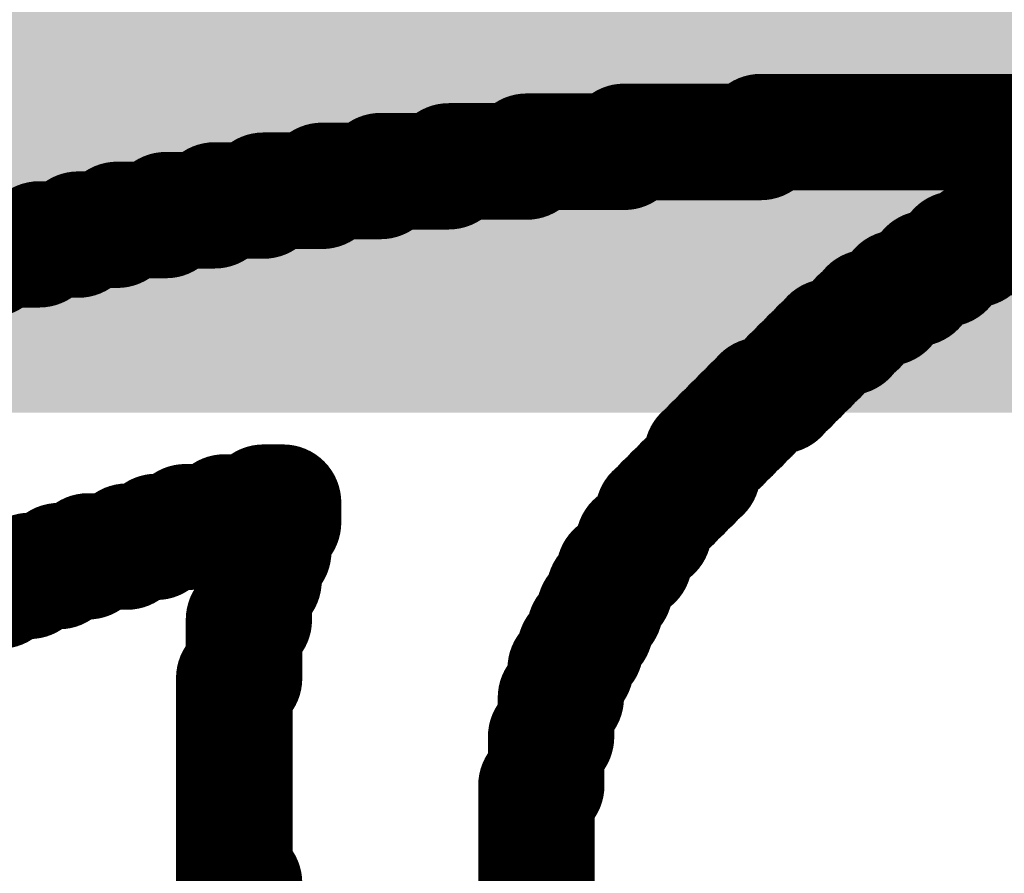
# Model space of a CAD drawing. Header units: inches. Extents: x -0.03 to 9.71, y 0 to 4.44.
# Tile 20 of 118: x 0.1279 to 0.1701, y 0.7502 to 0.7869. Entities that reach past the tile are written whole.
import ezdxf

# ---------------------------------------------------------------- set-up
doc = ezdxf.new("R2010")
doc.units = ezdxf.units.IN
doc.header["$MEASUREMENT"] = 0
doc.layers.add('Bottom Solder', color=6, linetype='Continuous')
doc.layers.add('Top Overlay', color=2, linetype='Continuous')

msp = doc.modelspace()

# ---------------------------------------------------------------- hatches: boundary and pattern name
at = {"layer": 'Bottom Solder'}
msp.add_hatch(color=6, dxfattribs=at).paths.add_polyline_path([(0.025136, 0.77), (4.305573, 0.77), (4.305573, 0.976379), (0.025136, 0.976379)])

# ---------------------------------------------------------------- linework, layer by layer
at = {"layer": 'Top Overlay'}
for p, q in [((0.15965, 0.78161), (0.15965, 0.782028)), ((0.15965, 0.782028), (0.174705, 0.782028)), ((0.153796, 0.781189), (0.153796, 0.78161)), ((0.153796, 0.78161), (0.15965, 0.78161)), ((0.149615, 0.780772), (0.149615, 0.781189)), ((0.149615, 0.781189), (0.153796, 0.781189)), ((0.146268, 0.780354), (0.146268, 0.780772)), ((0.146268, 0.780772), (0.149615, 0.780772)), ((0.143343, 0.779937), (0.143343, 0.780354)), ((0.143343, 0.780354), (0.146268, 0.780354)), ((0.140835, 0.779516), (0.140835, 0.779937)), ((0.140835, 0.779937), (0.143343, 0.779937)), ((0.138323, 0.779099), (0.138323, 0.779516)), ((0.138323, 0.779516), (0.140835, 0.779516)), ((0.136233, 0.778681), (0.136233, 0.779099)), ((0.136233, 0.779099), (0.138323, 0.779099)), ((0.134142, 0.778264), (0.134142, 0.778681)), ((0.134142, 0.778681), (0.136233, 0.778681)), ((0.132051, 0.777846), (0.132051, 0.778264)), ((0.132051, 0.778264), (0.134142, 0.778264)), ((0.130378, 0.777425), (0.130378, 0.777846)), ((0.130378, 0.777846), (0.132051, 0.777846)), ((0.170103, 0.777846), (0.169685, 0.777846)), ((0.169685, 0.777846), (0.169685, 0.777425)), ((0.128705, 0.777008), (0.128705, 0.777425)), ((0.128705, 0.777425), (0.130378, 0.777425)), ((0.169685, 0.777425), (0.168851, 0.777425)), ((0.168851, 0.777425), (0.168851, 0.777008)), ((0.126614, 0.777008), (0.128705, 0.777008)), ((0.168851, 0.777008), (0.168012, 0.777008)), ((0.168012, 0.777008), (0.168012, 0.776591)), ((0.168012, 0.776591), (0.167595, 0.776591)), ((0.167595, 0.776591), (0.167595, 0.776173)), ((0.167595, 0.776173), (0.16676, 0.776173)), ((0.16676, 0.776173), (0.16676, 0.775756)), ((0.16676, 0.775756), (0.166343, 0.775756)), ((0.166343, 0.775756), (0.166343, 0.775335)), ((0.166343, 0.775335), (0.165504, 0.775335)), ((0.165504, 0.775335), (0.165504, 0.774917)), ((0.165504, 0.774917), (0.165087, 0.774917)), ((0.165087, 0.774917), (0.165087, 0.7745)), ((0.165087, 0.7745), (0.164248, 0.7745)), ((0.164248, 0.7745), (0.164248, 0.774083)), ((0.164248, 0.774083), (0.163831, 0.774083)), ((0.163831, 0.774083), (0.163831, 0.773665)), ((0.163831, 0.773665), (0.163414, 0.773665)), ((0.163414, 0.773665), (0.163414, 0.773244)), ((0.163414, 0.773244), (0.162579, 0.773244)), ((0.162579, 0.773244), (0.162579, 0.772827)), ((0.162579, 0.772827), (0.162158, 0.772827)), ((0.162158, 0.772827), (0.162158, 0.772409)), ((0.162158, 0.772409), (0.161741, 0.772409)), ((0.161741, 0.772409), (0.161741, 0.771992)), ((0.161741, 0.771992), (0.161323, 0.771992)), ((0.161323, 0.771992), (0.161323, 0.771575)), ((0.161323, 0.771575), (0.160906, 0.771575)), ((0.160906, 0.771575), (0.160906, 0.771154)), ((0.160906, 0.771154), (0.160489, 0.771154)), ((0.160489, 0.771154), (0.160489, 0.770736)), ((0.15965, 0.770319), (0.159233, 0.770319)), ((0.159233, 0.770319), (0.159233, 0.769902)), ((0.160489, 0.770736), (0.15965, 0.770736)), ((0.15965, 0.770736), (0.15965, 0.770319)), ((0.159233, 0.769902), (0.158815, 0.769902)), ((0.158815, 0.769902), (0.158815, 0.76948)), ((0.158815, 0.76948), (0.158394, 0.76948)), ((0.158394, 0.76948), (0.158394, 0.769063)), ((0.158394, 0.769063), (0.157977, 0.769063)), ((0.157977, 0.769063), (0.157977, 0.768646)), ((0.157977, 0.768646), (0.157559, 0.768646)), ((0.157559, 0.768646), (0.157559, 0.768228)), ((0.157559, 0.768228), (0.157142, 0.768228)), ((0.157142, 0.768228), (0.157142, 0.76739)), ((0.157142, 0.76739), (0.156725, 0.76739)), ((0.156725, 0.76739), (0.156725, 0.766972)), ((0.156725, 0.766972), (0.156304, 0.766972)), ((0.156304, 0.766972), (0.156304, 0.766555)), ((0.156304, 0.766555), (0.155886, 0.766555)), ((0.155886, 0.766555), (0.155886, 0.766138)), ((0.139162, 0.766138), (0.138323, 0.766138)), ((0.138323, 0.766138), (0.138323, 0.765717)), ((0.139162, 0.765299), (0.139162, 0.766138)), ((0.155886, 0.766138), (0.155469, 0.766138)), ((0.155469, 0.766138), (0.155469, 0.765717)), ((0.138323, 0.765717), (0.136654, 0.765717)), ((0.136654, 0.765717), (0.136654, 0.765299)), ((0.155469, 0.765717), (0.155052, 0.765717)), ((0.155052, 0.765717), (0.155052, 0.764882)), ((0.136654, 0.765299), (0.134981, 0.765299)), ((0.134981, 0.765299), (0.134981, 0.764882)), ((0.13874, 0.764047), (0.13874, 0.765299)), ((0.13874, 0.765299), (0.139162, 0.765299)), ((0.134981, 0.764882), (0.133725, 0.764882)), ((0.133725, 0.764882), (0.133725, 0.764465)), ((0.155052, 0.764882), (0.154634, 0.764882)), ((0.154634, 0.764882), (0.154634, 0.764465)), ((0.133725, 0.764465), (0.132469, 0.764465)), ((0.132469, 0.764465), (0.132469, 0.764047)), ((0.154634, 0.764465), (0.154213, 0.764465)), ((0.154213, 0.764465), (0.154213, 0.76363)), ((0.132469, 0.764047), (0.1308, 0.764047)), ((0.1308, 0.764047), (0.1308, 0.76363)), ((0.138323, 0.762791), (0.138323, 0.764047)), ((0.138323, 0.764047), (0.13874, 0.764047)), ((0.1308, 0.76363), (0.129544, 0.76363)), ((0.129544, 0.76363), (0.129544, 0.763209)), ((0.154213, 0.76363), (0.153796, 0.76363)), ((0.153796, 0.76363), (0.153796, 0.763209)), ((0.129544, 0.763209), (0.128288, 0.763209)), ((0.128288, 0.763209), (0.128288, 0.762791)), ((0.153796, 0.763209), (0.153378, 0.763209)), ((0.153378, 0.763209), (0.153378, 0.762374)), ((0.128288, 0.762791), (0.127036, 0.762791)), ((0.137906, 0.761118), (0.137906, 0.762791)), ((0.137906, 0.762791), (0.138323, 0.762791)), ((0.153378, 0.762374), (0.152961, 0.762374)), ((0.152961, 0.762374), (0.152961, 0.761536)), ((0.152961, 0.761536), (0.15254, 0.761536)), ((0.15254, 0.761536), (0.15254, 0.760701)), ((0.137489, 0.75861), (0.137489, 0.761118)), ((0.137489, 0.761118), (0.137906, 0.761118)), ((0.15254, 0.760701), (0.152122, 0.760701)), ((0.152122, 0.760701), (0.152122, 0.759866)), ((0.152122, 0.759866), (0.151705, 0.759866)), ((0.151705, 0.759866), (0.151705, 0.759028)), ((0.151705, 0.759028), (0.151288, 0.759028)), ((0.151288, 0.759028), (0.151288, 0.757776)), ((0.137071, 0.749831), (0.137071, 0.75861)), ((0.137071, 0.75861), (0.137489, 0.75861)), ((0.151288, 0.757776), (0.15087, 0.757776)), ((0.15087, 0.757776), (0.15087, 0.756102)), ((0.15087, 0.756102), (0.150449, 0.756102)), ((0.150449, 0.756102), (0.150449, 0.754012)), ((0.150449, 0.754012), (0.150032, 0.754012)), ((0.150032, 0.754012), (0.150032, 0.746902))]:
    msp.add_line(p, q, dxfattribs=at)
at = {"layer": 'Top Overlay', "const_width": 0.005}
for points in [[(0.15965, 0.782028), (0.174705, 0.782028)], [(0.15965, 0.78161), (0.15965, 0.782028)], [(0.153796, 0.781189), (0.153796, 0.78161)], [(0.153796, 0.78161), (0.15965, 0.78161)], [(0.149615, 0.781189), (0.153796, 0.781189)], [(0.149615, 0.780772), (0.149615, 0.781189)], [(0.146268, 0.780354), (0.146268, 0.780772)], [(0.146268, 0.780772), (0.149615, 0.780772)], [(0.143343, 0.779937), (0.143343, 0.780354)], [(0.143343, 0.780354), (0.146268, 0.780354)], [(0.140835, 0.779937), (0.143343, 0.779937)], [(0.140835, 0.779516), (0.140835, 0.779937)], [(0.138323, 0.779099), (0.138323, 0.779516)], [(0.138323, 0.779516), (0.140835, 0.779516)], [(0.136233, 0.779099), (0.138323, 0.779099)], [(0.136233, 0.778681), (0.136233, 0.779099)], [(0.171776, 0.778681), (0.171776, 0.779099)], [(0.171776, 0.779099), (0.172615, 0.779099)], [(0.134142, 0.778264), (0.134142, 0.778681)], [(0.134142, 0.778681), (0.136233, 0.778681)], [(0.170941, 0.778681), (0.171776, 0.778681)], [(0.170941, 0.778264), (0.170941, 0.778681)], [(0.132051, 0.778264), (0.134142, 0.778264)], [(0.132051, 0.777846), (0.132051, 0.778264)], [(0.170103, 0.778264), (0.170941, 0.778264)], [(0.170103, 0.777846), (0.170103, 0.778264)], [(0.130378, 0.777846), (0.132051, 0.777846)], [(0.130378, 0.777425), (0.130378, 0.777846)], [(0.169685, 0.777425), (0.169685, 0.777846)], [(0.169685, 0.777846), (0.170103, 0.777846)], [(0.128705, 0.777425), (0.130378, 0.777425)], [(0.128705, 0.777008), (0.128705, 0.777425)], [(0.168851, 0.777425), (0.169685, 0.777425)], [(0.168851, 0.777008), (0.168851, 0.777425)], [(0.126614, 0.777008), (0.128705, 0.777008)], [(0.126614, 0.776591), (0.126614, 0.777008)], [(0.168012, 0.776591), (0.168012, 0.777008)], [(0.168012, 0.777008), (0.168851, 0.777008)], [(0.124945, 0.776591), (0.126614, 0.776591)], [(0.167595, 0.776173), (0.167595, 0.776591)], [(0.167595, 0.776591), (0.168012, 0.776591)], [(0.16676, 0.775756), (0.16676, 0.776173)], [(0.16676, 0.776173), (0.167595, 0.776173)], [(0.166343, 0.775756), (0.16676, 0.775756)], [(0.166343, 0.775335), (0.166343, 0.775756)], [(0.165504, 0.774917), (0.165504, 0.775335)], [(0.165504, 0.775335), (0.166343, 0.775335)], [(0.165087, 0.7745), (0.165087, 0.774917)], [(0.165087, 0.774917), (0.165504, 0.774917)], [(0.164248, 0.7745), (0.165087, 0.7745)], [(0.164248, 0.774083), (0.164248, 0.7745)], [(0.163831, 0.773665), (0.163831, 0.774083)], [(0.163831, 0.774083), (0.164248, 0.774083)], [(0.163414, 0.773244), (0.163414, 0.773665)], [(0.163414, 0.773665), (0.163831, 0.773665)], [(0.162579, 0.773244), (0.163414, 0.773244)], [(0.162579, 0.772827), (0.162579, 0.773244)], [(0.162158, 0.772827), (0.162579, 0.772827)], [(0.162158, 0.772409), (0.162158, 0.772827)], [(0.161741, 0.771992), (0.161741, 0.772409)], [(0.161741, 0.772409), (0.162158, 0.772409)], [(0.161323, 0.771992), (0.161741, 0.771992)], [(0.161323, 0.771575), (0.161323, 0.771992)], [(0.160906, 0.771154), (0.160906, 0.771575)], [(0.160906, 0.771575), (0.161323, 0.771575)], [(0.160489, 0.770736), (0.160489, 0.771154)], [(0.160489, 0.771154), (0.160906, 0.771154)], [(0.15965, 0.770319), (0.15965, 0.770736)], [(0.15965, 0.770736), (0.160489, 0.770736)], [(0.159233, 0.770319), (0.15965, 0.770319)], [(0.159233, 0.769902), (0.159233, 0.770319)], [(0.158815, 0.76948), (0.158815, 0.769902)], [(0.158815, 0.769902), (0.159233, 0.769902)], [(0.158394, 0.769063), (0.158394, 0.76948)], [(0.158394, 0.76948), (0.158815, 0.76948)], [(0.157977, 0.768646), (0.157977, 0.769063)], [(0.157977, 0.769063), (0.158394, 0.769063)], [(0.157559, 0.768228), (0.157559, 0.768646)], [(0.157559, 0.768646), (0.157977, 0.768646)], [(0.157142, 0.767811), (0.157142, 0.768228)], [(0.157142, 0.768228), (0.157559, 0.768228)], [(0.157142, 0.76739), (0.157142, 0.767811)], [(0.156304, 0.766555), (0.156304, 0.766972)], [(0.156304, 0.766972), (0.156725, 0.766972)], [(0.156725, 0.766972), (0.156725, 0.76739)], [(0.156725, 0.76739), (0.157142, 0.76739)], [(0.155886, 0.766138), (0.155886, 0.766555)], [(0.155886, 0.766555), (0.156304, 0.766555)], [(0.138323, 0.765717), (0.138323, 0.766138)], [(0.138323, 0.766138), (0.139162, 0.766138)], [(0.139162, 0.765717), (0.139162, 0.766138)], [(0.155469, 0.765717), (0.155469, 0.766138)], [(0.155469, 0.766138), (0.155886, 0.766138)], [(0.136654, 0.765299), (0.136654, 0.765717)], [(0.136654, 0.765717), (0.138323, 0.765717)], [(0.139162, 0.765299), (0.139162, 0.765717)], [(0.155052, 0.765299), (0.155052, 0.765717)], [(0.155052, 0.765717), (0.155469, 0.765717)], [(0.134981, 0.764882), (0.134981, 0.765299)], [(0.134981, 0.765299), (0.136654, 0.765299)], [(0.13874, 0.764882), (0.13874, 0.765299)], [(0.13874, 0.765299), (0.139162, 0.765299)], [(0.155052, 0.764882), (0.155052, 0.765299)], [(0.133725, 0.764465), (0.133725, 0.764882)], [(0.133725, 0.764882), (0.134981, 0.764882)], [(0.13874, 0.764465), (0.13874, 0.764882)], [(0.154634, 0.764465), (0.154634, 0.764882)], [(0.154634, 0.764882), (0.155052, 0.764882)], [(0.132469, 0.764047), (0.132469, 0.764465)], [(0.132469, 0.764465), (0.133725, 0.764465)], [(0.13874, 0.764047), (0.13874, 0.764465)], [(0.154213, 0.764047), (0.154213, 0.764465)], [(0.154213, 0.764465), (0.154634, 0.764465)], [(0.1308, 0.764047), (0.132469, 0.764047)], [(0.1308, 0.76363), (0.1308, 0.764047)], [(0.138323, 0.764047), (0.13874, 0.764047)], [(0.138323, 0.76363), (0.138323, 0.764047)], [(0.154213, 0.76363), (0.154213, 0.764047)], [(0.129544, 0.763209), (0.129544, 0.76363)], [(0.129544, 0.76363), (0.1308, 0.76363)], [(0.138323, 0.763209), (0.138323, 0.76363)], [(0.153796, 0.763209), (0.153796, 0.76363)], [(0.153796, 0.76363), (0.154213, 0.76363)], [(0.128288, 0.762791), (0.128288, 0.763209)], [(0.128288, 0.763209), (0.129544, 0.763209)], [(0.138323, 0.762791), (0.138323, 0.763209)], [(0.153378, 0.763209), (0.153796, 0.763209)], [(0.153378, 0.762791), (0.153378, 0.763209)], [(0.127036, 0.762374), (0.127036, 0.762791)], [(0.127036, 0.762791), (0.128288, 0.762791)], [(0.137906, 0.762791), (0.138323, 0.762791)], [(0.137906, 0.762374), (0.137906, 0.762791)], [(0.153378, 0.762374), (0.153378, 0.762791)], [(0.12578, 0.761957), (0.12578, 0.762374)], [(0.12578, 0.762374), (0.127036, 0.762374)], [(0.137906, 0.761957), (0.137906, 0.762374)], [(0.152961, 0.761957), (0.152961, 0.762374)], [(0.152961, 0.762374), (0.153378, 0.762374)], [(0.124524, 0.761957), (0.12578, 0.761957)], [(0.137906, 0.761536), (0.137906, 0.761957)], [(0.152961, 0.761536), (0.152961, 0.761957)], [(0.137906, 0.761118), (0.137906, 0.761536)], [(0.15254, 0.761118), (0.15254, 0.761536)], [(0.15254, 0.761536), (0.152961, 0.761536)], [(0.137489, 0.760701), (0.137489, 0.761118)], [(0.137489, 0.761118), (0.137906, 0.761118)], [(0.15254, 0.760701), (0.15254, 0.761118)], [(0.137489, 0.760284), (0.137489, 0.760701)], [(0.152122, 0.760284), (0.152122, 0.760701)], [(0.152122, 0.760701), (0.15254, 0.760701)], [(0.137489, 0.759866), (0.137489, 0.760284)], [(0.152122, 0.759866), (0.152122, 0.760284)], [(0.137489, 0.759445), (0.137489, 0.759866)], [(0.151705, 0.759445), (0.151705, 0.759866)], [(0.151705, 0.759866), (0.152122, 0.759866)], [(0.137489, 0.759028), (0.137489, 0.759445)], [(0.151705, 0.759028), (0.151705, 0.759445)], [(0.137489, 0.75861), (0.137489, 0.759028)], [(0.151288, 0.759028), (0.151705, 0.759028)], [(0.151288, 0.75861), (0.151288, 0.759028)], [(0.137071, 0.75861), (0.137489, 0.75861)], [(0.137071, 0.758193), (0.137071, 0.75861)], [(0.151288, 0.758193), (0.151288, 0.75861)], [(0.137071, 0.757776), (0.137071, 0.758193)], [(0.151288, 0.757776), (0.151288, 0.758193)], [(0.137071, 0.757354), (0.137071, 0.757776)], [(0.15087, 0.757354), (0.15087, 0.757776)], [(0.15087, 0.757776), (0.151288, 0.757776)], [(0.137071, 0.756937), (0.137071, 0.757354)], [(0.15087, 0.756937), (0.15087, 0.757354)], [(0.137071, 0.75652), (0.137071, 0.756937)], [(0.15087, 0.75652), (0.15087, 0.756937)], [(0.137071, 0.756102), (0.137071, 0.75652)], [(0.15087, 0.756102), (0.15087, 0.75652)], [(0.137071, 0.755681), (0.137071, 0.756102)], [(0.150449, 0.755681), (0.150449, 0.756102)], [(0.150449, 0.756102), (0.15087, 0.756102)], [(0.137071, 0.755264), (0.137071, 0.755681)], [(0.150449, 0.755264), (0.150449, 0.755681)], [(0.137071, 0.754846), (0.137071, 0.755264)], [(0.150449, 0.754846), (0.150449, 0.755264)], [(0.137071, 0.754429), (0.137071, 0.754846)], [(0.150449, 0.754429), (0.150449, 0.754846)], [(0.137071, 0.754012), (0.137071, 0.754429)], [(0.150449, 0.754012), (0.150449, 0.754429)], [(0.137071, 0.753591), (0.137071, 0.754012)], [(0.150032, 0.753591), (0.150032, 0.754012)], [(0.150032, 0.754012), (0.150449, 0.754012)], [(0.137071, 0.753173), (0.137071, 0.753591)], [(0.150032, 0.753173), (0.150032, 0.753591)], [(0.137071, 0.752756), (0.137071, 0.753173)], [(0.150032, 0.752756), (0.150032, 0.753173)], [(0.137071, 0.752339), (0.137071, 0.752756)], [(0.150032, 0.752339), (0.150032, 0.752756)], [(0.137071, 0.751917), (0.137071, 0.752339)], [(0.150032, 0.751917), (0.150032, 0.752339)], [(0.137071, 0.7515), (0.137071, 0.751917)], [(0.150032, 0.7515), (0.150032, 0.751917)], [(0.137071, 0.751083), (0.137071, 0.7515)], [(0.150032, 0.751083), (0.150032, 0.7515)], [(0.137071, 0.750665), (0.137071, 0.751083)], [(0.150032, 0.750665), (0.150032, 0.751083)], [(0.137071, 0.750248), (0.137071, 0.750665)], [(0.150032, 0.750248), (0.150032, 0.750665)], [(0.137071, 0.749831), (0.137071, 0.750248)], [(0.150032, 0.749831), (0.150032, 0.750248)], [(0.137071, 0.749831), (0.137489, 0.749831)], [(0.137489, 0.749409), (0.137489, 0.749831)], [(0.150032, 0.749409), (0.150032, 0.749831)], [(0.137489, 0.748992), (0.137489, 0.749409)], [(0.150032, 0.748992), (0.150032, 0.749409)], [(0.137489, 0.748575), (0.137489, 0.748992)], [(0.150032, 0.748575), (0.150032, 0.748992)], [(0.137489, 0.748158), (0.137489, 0.748575)], [(0.150032, 0.748158), (0.150032, 0.748575)], [(0.137489, 0.747736), (0.137489, 0.748158)], [(0.150032, 0.747736), (0.150032, 0.748158)]]:
    msp.add_lwpolyline(points, dxfattribs=at)
at = {"layer": 'Top Overlay', "const_width": 0.0025}
for points in [[(0.1584, 0.782028, 1), (0.1609, 0.782028, 1)], [(0.1584, 0.782028, 1), (0.1609, 0.782028, 1)], [(0.152546, 0.78161, 1), (0.155046, 0.78161, 1)], [(0.152546, 0.78161, 1), (0.155046, 0.78161, 1)], [(0.1584, 0.78161, 1), (0.1609, 0.78161, 1)], [(0.1584, 0.78161, 1), (0.1609, 0.78161, 1)], [(0.148365, 0.781189, 1), (0.150865, 0.781189, 1)], [(0.148365, 0.781189, 1), (0.150865, 0.781189, 1)], [(0.152546, 0.781189, 1), (0.155046, 0.781189, 1)], [(0.152546, 0.781189, 1), (0.155046, 0.781189, 1)], [(0.145018, 0.780772, 1), (0.147518, 0.780772, 1)], [(0.145018, 0.780772, 1), (0.147518, 0.780772, 1)], [(0.148365, 0.780772, 1), (0.150865, 0.780772, 1)], [(0.148365, 0.780772, 1), (0.150865, 0.780772, 1)], [(0.142093, 0.780354, 1), (0.144593, 0.780354, 1)], [(0.142093, 0.780354, 1), (0.144593, 0.780354, 1)], [(0.145018, 0.780354, 1), (0.147518, 0.780354, 1)], [(0.145018, 0.780354, 1), (0.147518, 0.780354, 1)], [(0.139585, 0.779937, 1), (0.142085, 0.779937, 1)], [(0.139585, 0.779937, 1), (0.142085, 0.779937, 1)], [(0.142093, 0.779937, 1), (0.144593, 0.779937, 1)], [(0.142093, 0.779937, 1), (0.144593, 0.779937, 1)], [(0.137073, 0.779516, 1), (0.139573, 0.779516, 1)], [(0.137073, 0.779516, 1), (0.139573, 0.779516, 1)], [(0.139585, 0.779516, 1), (0.142085, 0.779516, 1)], [(0.139585, 0.779516, 1), (0.142085, 0.779516, 1)], [(0.134983, 0.779099, 1), (0.137483, 0.779099, 1)], [(0.134983, 0.779099, 1), (0.137483, 0.779099, 1)], [(0.137073, 0.779099, 1), (0.139573, 0.779099, 1)], [(0.137073, 0.779099, 1), (0.139573, 0.779099, 1)], [(0.170526, 0.779099, 1), (0.173026, 0.779099, 1)], [(0.170526, 0.779099, 1), (0.173026, 0.779099, 1)], [(0.132892, 0.778681, 1), (0.135392, 0.778681, 1)], [(0.132892, 0.778681, 1), (0.135392, 0.778681, 1)], [(0.134983, 0.778681, 1), (0.137483, 0.778681, 1)], [(0.134983, 0.778681, 1), (0.137483, 0.778681, 1)], [(0.169691, 0.778681, 1), (0.172191, 0.778681, 1)], [(0.169691, 0.778681, 1), (0.172191, 0.778681, 1)], [(0.170526, 0.778681, 1), (0.173026, 0.778681, 1)], [(0.170526, 0.778681, 1), (0.173026, 0.778681, 1)], [(0.130801, 0.778264, 1), (0.133301, 0.778264, 1)], [(0.130801, 0.778264, 1), (0.133301, 0.778264, 1)], [(0.132892, 0.778264, 1), (0.135392, 0.778264, 1)], [(0.132892, 0.778264, 1), (0.135392, 0.778264, 1)], [(0.168853, 0.778264, 1), (0.171353, 0.778264, 1)], [(0.168853, 0.778264, 1), (0.171353, 0.778264, 1)], [(0.169691, 0.778264, 1), (0.172191, 0.778264, 1)], [(0.169691, 0.778264, 1), (0.172191, 0.778264, 1)], [(0.129128, 0.777846, 1), (0.131628, 0.777846, 1)], [(0.129128, 0.777846, 1), (0.131628, 0.777846, 1)], [(0.130801, 0.777846, 1), (0.133301, 0.777846, 1)], [(0.130801, 0.777846, 1), (0.133301, 0.777846, 1)], [(0.168435, 0.777846, 1), (0.170935, 0.777846, 1)], [(0.168435, 0.777846, 1), (0.170935, 0.777846, 1)], [(0.168853, 0.777846, 1), (0.171353, 0.777846, 1)], [(0.168853, 0.777846, 1), (0.171353, 0.777846, 1)], [(0.127455, 0.777425, 1), (0.129955, 0.777425, 1)], [(0.127455, 0.777425, 1), (0.129955, 0.777425, 1)], [(0.129128, 0.777425, 1), (0.131628, 0.777425, 1)], [(0.129128, 0.777425, 1), (0.131628, 0.777425, 1)], [(0.167601, 0.777425, 1), (0.170101, 0.777425, 1)], [(0.167601, 0.777425, 1), (0.170101, 0.777425, 1)], [(0.168435, 0.777425, 1), (0.170935, 0.777425, 1)], [(0.168435, 0.777425, 1), (0.170935, 0.777425, 1)], [(0.125364, 0.777008, 1), (0.127864, 0.777008, 1)], [(0.125364, 0.777008, 1), (0.127864, 0.777008, 1)], [(0.127455, 0.777008, 1), (0.129955, 0.777008, 1)], [(0.127455, 0.777008, 1), (0.129955, 0.777008, 1)], [(0.166762, 0.777008, 1), (0.169262, 0.777008, 1)], [(0.166762, 0.777008, 1), (0.169262, 0.777008, 1)], [(0.167601, 0.777008, 1), (0.170101, 0.777008, 1)], [(0.167601, 0.777008, 1), (0.170101, 0.777008, 1)], [(0.125364, 0.776591, 1), (0.127864, 0.776591, 1)], [(0.125364, 0.776591, 1), (0.127864, 0.776591, 1)], [(0.166345, 0.776591, 1), (0.168845, 0.776591, 1)], [(0.166345, 0.776591, 1), (0.168845, 0.776591, 1)], [(0.166762, 0.776591, 1), (0.169262, 0.776591, 1)], [(0.166762, 0.776591, 1), (0.169262, 0.776591, 1)], [(0.16551, 0.776173, 1), (0.16801, 0.776173, 1)], [(0.16551, 0.776173, 1), (0.16801, 0.776173, 1)], [(0.166345, 0.776173, 1), (0.168845, 0.776173, 1)], [(0.166345, 0.776173, 1), (0.168845, 0.776173, 1)], [(0.165093, 0.775756, 1), (0.167593, 0.775756, 1)], [(0.165093, 0.775756, 1), (0.167593, 0.775756, 1)], [(0.16551, 0.775756, 1), (0.16801, 0.775756, 1)], [(0.16551, 0.775756, 1), (0.16801, 0.775756, 1)], [(0.164254, 0.775335, 1), (0.166754, 0.775335, 1)], [(0.164254, 0.775335, 1), (0.166754, 0.775335, 1)], [(0.165093, 0.775335, 1), (0.167593, 0.775335, 1)], [(0.165093, 0.775335, 1), (0.167593, 0.775335, 1)], [(0.163837, 0.774917, 1), (0.166337, 0.774917, 1)], [(0.163837, 0.774917, 1), (0.166337, 0.774917, 1)], [(0.164254, 0.774917, 1), (0.166754, 0.774917, 1)], [(0.164254, 0.774917, 1), (0.166754, 0.774917, 1)], [(0.162998, 0.7745, 1), (0.165498, 0.7745, 1)], [(0.162998, 0.7745, 1), (0.165498, 0.7745, 1)], [(0.163837, 0.7745, 1), (0.166337, 0.7745, 1)], [(0.163837, 0.7745, 1), (0.166337, 0.7745, 1)], [(0.162581, 0.774083, 1), (0.165081, 0.774083, 1)], [(0.162581, 0.774083, 1), (0.165081, 0.774083, 1)], [(0.162998, 0.774083, 1), (0.165498, 0.774083, 1)], [(0.162998, 0.774083, 1), (0.165498, 0.774083, 1)], [(0.162164, 0.773665, 1), (0.164664, 0.773665, 1)], [(0.162164, 0.773665, 1), (0.164664, 0.773665, 1)], [(0.162581, 0.773665, 1), (0.165081, 0.773665, 1)], [(0.162581, 0.773665, 1), (0.165081, 0.773665, 1)], [(0.161329, 0.773244, 1), (0.163829, 0.773244, 1)], [(0.161329, 0.773244, 1), (0.163829, 0.773244, 1)], [(0.162164, 0.773244, 1), (0.164664, 0.773244, 1)], [(0.162164, 0.773244, 1), (0.164664, 0.773244, 1)], [(0.160908, 0.772827, 1), (0.163408, 0.772827, 1)], [(0.160908, 0.772827, 1), (0.163408, 0.772827, 1)], [(0.161329, 0.772827, 1), (0.163829, 0.772827, 1)], [(0.161329, 0.772827, 1), (0.163829, 0.772827, 1)], [(0.160491, 0.772409, 1), (0.162991, 0.772409, 1)], [(0.160491, 0.772409, 1), (0.162991, 0.772409, 1)], [(0.160908, 0.772409, 1), (0.163408, 0.772409, 1)], [(0.160908, 0.772409, 1), (0.163408, 0.772409, 1)], [(0.160073, 0.771992, 1), (0.162573, 0.771992, 1)], [(0.160073, 0.771992, 1), (0.162573, 0.771992, 1)], [(0.160491, 0.771992, 1), (0.162991, 0.771992, 1)], [(0.160491, 0.771992, 1), (0.162991, 0.771992, 1)], [(0.159656, 0.771575, 1), (0.162156, 0.771575, 1)], [(0.159656, 0.771575, 1), (0.162156, 0.771575, 1)], [(0.160073, 0.771575, 1), (0.162573, 0.771575, 1)], [(0.160073, 0.771575, 1), (0.162573, 0.771575, 1)], [(0.159239, 0.771154, 1), (0.161739, 0.771154, 1)], [(0.159239, 0.771154, 1), (0.161739, 0.771154, 1)], [(0.159656, 0.771154, 1), (0.162156, 0.771154, 1)], [(0.159656, 0.771154, 1), (0.162156, 0.771154, 1)], [(0.1584, 0.770736, 1), (0.1609, 0.770736, 1)], [(0.1584, 0.770736, 1), (0.1609, 0.770736, 1)], [(0.159239, 0.770736, 1), (0.161739, 0.770736, 1)], [(0.159239, 0.770736, 1), (0.161739, 0.770736, 1)], [(0.157983, 0.770319, 1), (0.160483, 0.770319, 1)], [(0.157983, 0.770319, 1), (0.160483, 0.770319, 1)], [(0.1584, 0.770319, 1), (0.1609, 0.770319, 1)], [(0.1584, 0.770319, 1), (0.1609, 0.770319, 1)], [(0.157565, 0.769902, 1), (0.160065, 0.769902, 1)], [(0.157565, 0.769902, 1), (0.160065, 0.769902, 1)], [(0.157983, 0.769902, 1), (0.160483, 0.769902, 1)], [(0.157983, 0.769902, 1), (0.160483, 0.769902, 1)], [(0.157144, 0.76948, 1), (0.159644, 0.76948, 1)], [(0.157144, 0.76948, 1), (0.159644, 0.76948, 1)], [(0.157565, 0.76948, 1), (0.160065, 0.76948, 1)], [(0.157565, 0.76948, 1), (0.160065, 0.76948, 1)], [(0.156727, 0.769063, 1), (0.159227, 0.769063, 1)], [(0.156727, 0.769063, 1), (0.159227, 0.769063, 1)], [(0.157144, 0.769063, 1), (0.159644, 0.769063, 1)], [(0.157144, 0.769063, 1), (0.159644, 0.769063, 1)], [(0.156309, 0.768646, 1), (0.158809, 0.768646, 1)], [(0.156309, 0.768646, 1), (0.158809, 0.768646, 1)], [(0.156727, 0.768646, 1), (0.159227, 0.768646, 1)], [(0.156727, 0.768646, 1), (0.159227, 0.768646, 1)], [(0.155892, 0.768228, 1), (0.158392, 0.768228, 1)], [(0.155892, 0.768228, 1), (0.158392, 0.768228, 1)], [(0.156309, 0.768228, 1), (0.158809, 0.768228, 1)], [(0.156309, 0.768228, 1), (0.158809, 0.768228, 1)], [(0.155892, 0.767811, 1), (0.158392, 0.767811, 1)], [(0.155892, 0.767811, 1), (0.158392, 0.767811, 1)], [(0.155054, 0.766972, 1), (0.157554, 0.766972, 1)], [(0.155054, 0.766972, 1), (0.157554, 0.766972, 1)], [(0.155475, 0.76739, 1), (0.157975, 0.76739, 1)], [(0.155475, 0.76739, 1), (0.157975, 0.76739, 1)], [(0.155475, 0.766972, 1), (0.157975, 0.766972, 1)], [(0.155475, 0.766972, 1), (0.157975, 0.766972, 1)], [(0.155892, 0.76739, 1), (0.158392, 0.76739, 1)], [(0.155892, 0.76739, 1), (0.158392, 0.76739, 1)], [(0.154636, 0.766555, 1), (0.157136, 0.766555, 1)], [(0.154636, 0.766555, 1), (0.157136, 0.766555, 1)], [(0.155054, 0.766555, 1), (0.157554, 0.766555, 1)], [(0.155054, 0.766555, 1), (0.157554, 0.766555, 1)], [(0.137073, 0.766138, 1), (0.139573, 0.766138, 1)], [(0.137073, 0.766138, 1), (0.139573, 0.766138, 1)], [(0.137912, 0.766138, 1), (0.140412, 0.766138, 1)], [(0.137912, 0.766138, 1), (0.140412, 0.766138, 1)], [(0.154219, 0.766138, 1), (0.156719, 0.766138, 1)], [(0.154219, 0.766138, 1), (0.156719, 0.766138, 1)], [(0.154636, 0.766138, 1), (0.157136, 0.766138, 1)], [(0.154636, 0.766138, 1), (0.157136, 0.766138, 1)], [(0.135404, 0.765717, 1), (0.137904, 0.765717, 1)], [(0.135404, 0.765717, 1), (0.137904, 0.765717, 1)], [(0.137073, 0.765717, 1), (0.139573, 0.765717, 1)], [(0.137073, 0.765717, 1), (0.139573, 0.765717, 1)], [(0.137912, 0.765717, 1), (0.140412, 0.765717, 1)], [(0.137912, 0.765717, 1), (0.140412, 0.765717, 1)], [(0.153802, 0.765717, 1), (0.156302, 0.765717, 1)], [(0.153802, 0.765717, 1), (0.156302, 0.765717, 1)], [(0.154219, 0.765717, 1), (0.156719, 0.765717, 1)], [(0.154219, 0.765717, 1), (0.156719, 0.765717, 1)], [(0.133731, 0.765299, 1), (0.136231, 0.765299, 1)], [(0.133731, 0.765299, 1), (0.136231, 0.765299, 1)], [(0.135404, 0.765299, 1), (0.137904, 0.765299, 1)], [(0.135404, 0.765299, 1), (0.137904, 0.765299, 1)], [(0.13749, 0.765299, 1), (0.13999, 0.765299, 1)], [(0.13749, 0.765299, 1), (0.13999, 0.765299, 1)], [(0.137912, 0.765299, 1), (0.140412, 0.765299, 1)], [(0.137912, 0.765299, 1), (0.140412, 0.765299, 1)], [(0.153802, 0.765299, 1), (0.156302, 0.765299, 1)], [(0.153802, 0.765299, 1), (0.156302, 0.765299, 1)], [(0.132475, 0.764882, 1), (0.134975, 0.764882, 1)], [(0.132475, 0.764882, 1), (0.134975, 0.764882, 1)], [(0.133731, 0.764882, 1), (0.136231, 0.764882, 1)], [(0.133731, 0.764882, 1), (0.136231, 0.764882, 1)], [(0.13749, 0.764882, 1), (0.13999, 0.764882, 1)], [(0.13749, 0.764882, 1), (0.13999, 0.764882, 1)], [(0.153384, 0.764882, 1), (0.155884, 0.764882, 1)], [(0.153384, 0.764882, 1), (0.155884, 0.764882, 1)], [(0.153802, 0.764882, 1), (0.156302, 0.764882, 1)], [(0.153802, 0.764882, 1), (0.156302, 0.764882, 1)], [(0.131219, 0.764465, 1), (0.133719, 0.764465, 1)], [(0.131219, 0.764465, 1), (0.133719, 0.764465, 1)], [(0.132475, 0.764465, 1), (0.134975, 0.764465, 1)], [(0.132475, 0.764465, 1), (0.134975, 0.764465, 1)], [(0.13749, 0.764465, 1), (0.13999, 0.764465, 1)], [(0.13749, 0.764465, 1), (0.13999, 0.764465, 1)], [(0.152963, 0.764465, 1), (0.155463, 0.764465, 1)], [(0.152963, 0.764465, 1), (0.155463, 0.764465, 1)], [(0.153384, 0.764465, 1), (0.155884, 0.764465, 1)], [(0.153384, 0.764465, 1), (0.155884, 0.764465, 1)], [(0.12955, 0.764047, 1), (0.13205, 0.764047, 1)], [(0.12955, 0.764047, 1), (0.13205, 0.764047, 1)], [(0.131219, 0.764047, 1), (0.133719, 0.764047, 1)], [(0.131219, 0.764047, 1), (0.133719, 0.764047, 1)], [(0.137073, 0.764047, 1), (0.139573, 0.764047, 1)], [(0.137073, 0.764047, 1), (0.139573, 0.764047, 1)], [(0.13749, 0.764047, 1), (0.13999, 0.764047, 1)], [(0.13749, 0.764047, 1), (0.13999, 0.764047, 1)], [(0.152963, 0.764047, 1), (0.155463, 0.764047, 1)], [(0.152963, 0.764047, 1), (0.155463, 0.764047, 1)], [(0.128294, 0.76363, 1), (0.130794, 0.76363, 1)], [(0.128294, 0.76363, 1), (0.130794, 0.76363, 1)], [(0.12955, 0.76363, 1), (0.13205, 0.76363, 1)], [(0.12955, 0.76363, 1), (0.13205, 0.76363, 1)], [(0.137073, 0.76363, 1), (0.139573, 0.76363, 1)], [(0.137073, 0.76363, 1), (0.139573, 0.76363, 1)], [(0.152546, 0.76363, 1), (0.155046, 0.76363, 1)], [(0.152546, 0.76363, 1), (0.155046, 0.76363, 1)], [(0.152963, 0.76363, 1), (0.155463, 0.76363, 1)], [(0.152963, 0.76363, 1), (0.155463, 0.76363, 1)], [(0.127038, 0.763209, 1), (0.129538, 0.763209, 1)], [(0.127038, 0.763209, 1), (0.129538, 0.763209, 1)], [(0.128294, 0.763209, 1), (0.130794, 0.763209, 1)], [(0.128294, 0.763209, 1), (0.130794, 0.763209, 1)], [(0.137073, 0.763209, 1), (0.139573, 0.763209, 1)], [(0.137073, 0.763209, 1), (0.139573, 0.763209, 1)], [(0.152128, 0.763209, 1), (0.154628, 0.763209, 1)], [(0.152128, 0.763209, 1), (0.154628, 0.763209, 1)], [(0.152546, 0.763209, 1), (0.155046, 0.763209, 1)], [(0.152546, 0.763209, 1), (0.155046, 0.763209, 1)], [(0.125786, 0.762791, 1), (0.128286, 0.762791, 1)], [(0.125786, 0.762791, 1), (0.128286, 0.762791, 1)], [(0.127038, 0.762791, 1), (0.129538, 0.762791, 1)], [(0.127038, 0.762791, 1), (0.129538, 0.762791, 1)], [(0.136656, 0.762791, 1), (0.139156, 0.762791, 1)], [(0.136656, 0.762791, 1), (0.139156, 0.762791, 1)], [(0.137073, 0.762791, 1), (0.139573, 0.762791, 1)], [(0.137073, 0.762791, 1), (0.139573, 0.762791, 1)], [(0.152128, 0.762791, 1), (0.154628, 0.762791, 1)], [(0.152128, 0.762791, 1), (0.154628, 0.762791, 1)], [(0.12453, 0.762374, 1), (0.12703, 0.762374, 1)], [(0.12453, 0.762374, 1), (0.12703, 0.762374, 1)], [(0.125786, 0.762374, 1), (0.128286, 0.762374, 1)], [(0.125786, 0.762374, 1), (0.128286, 0.762374, 1)], [(0.136656, 0.762374, 1), (0.139156, 0.762374, 1)], [(0.136656, 0.762374, 1), (0.139156, 0.762374, 1)], [(0.151711, 0.762374, 1), (0.154211, 0.762374, 1)], [(0.151711, 0.762374, 1), (0.154211, 0.762374, 1)], [(0.152128, 0.762374, 1), (0.154628, 0.762374, 1)], [(0.152128, 0.762374, 1), (0.154628, 0.762374, 1)], [(0.12453, 0.761957, 1), (0.12703, 0.761957, 1)], [(0.12453, 0.761957, 1), (0.12703, 0.761957, 1)], [(0.136656, 0.761957, 1), (0.139156, 0.761957, 1)], [(0.136656, 0.761957, 1), (0.139156, 0.761957, 1)], [(0.151711, 0.761957, 1), (0.154211, 0.761957, 1)], [(0.151711, 0.761957, 1), (0.154211, 0.761957, 1)], [(0.136656, 0.761536, 1), (0.139156, 0.761536, 1)], [(0.136656, 0.761536, 1), (0.139156, 0.761536, 1)], [(0.15129, 0.761536, 1), (0.15379, 0.761536, 1)], [(0.15129, 0.761536, 1), (0.15379, 0.761536, 1)], [(0.151711, 0.761536, 1), (0.154211, 0.761536, 1)], [(0.151711, 0.761536, 1), (0.154211, 0.761536, 1)], [(0.136239, 0.761118, 1), (0.138738, 0.761118, 1)], [(0.136239, 0.761118, 1), (0.138738, 0.761118, 1)], [(0.136656, 0.761118, 1), (0.139156, 0.761118, 1)], [(0.136656, 0.761118, 1), (0.139156, 0.761118, 1)], [(0.15129, 0.761118, 1), (0.15379, 0.761118, 1)], [(0.15129, 0.761118, 1), (0.15379, 0.761118, 1)], [(0.136239, 0.760701, 1), (0.138738, 0.760701, 1)], [(0.136239, 0.760701, 1), (0.138738, 0.760701, 1)], [(0.150872, 0.760701, 1), (0.153372, 0.760701, 1)], [(0.150872, 0.760701, 1), (0.153372, 0.760701, 1)], [(0.15129, 0.760701, 1), (0.15379, 0.760701, 1)], [(0.15129, 0.760701, 1), (0.15379, 0.760701, 1)], [(0.136239, 0.760284, 1), (0.138738, 0.760284, 1)], [(0.136239, 0.760284, 1), (0.138738, 0.760284, 1)], [(0.150872, 0.760284, 1), (0.153372, 0.760284, 1)], [(0.150872, 0.760284, 1), (0.153372, 0.760284, 1)], [(0.136239, 0.759866, 1), (0.138738, 0.759866, 1)], [(0.136239, 0.759866, 1), (0.138738, 0.759866, 1)], [(0.150455, 0.759866, 1), (0.152955, 0.759866, 1)], [(0.150455, 0.759866, 1), (0.152955, 0.759866, 1)], [(0.150872, 0.759866, 1), (0.153372, 0.759866, 1)], [(0.150872, 0.759866, 1), (0.153372, 0.759866, 1)], [(0.136239, 0.759445, 1), (0.138738, 0.759445, 1)], [(0.136239, 0.759445, 1), (0.138738, 0.759445, 1)], [(0.150455, 0.759445, 1), (0.152955, 0.759445, 1)], [(0.150455, 0.759445, 1), (0.152955, 0.759445, 1)], [(0.136239, 0.759028, 1), (0.138738, 0.759028, 1)], [(0.136239, 0.759028, 1), (0.138738, 0.759028, 1)], [(0.150038, 0.759028, 1), (0.152538, 0.759028, 1)], [(0.150038, 0.759028, 1), (0.152538, 0.759028, 1)], [(0.150455, 0.759028, 1), (0.152955, 0.759028, 1)], [(0.150455, 0.759028, 1), (0.152955, 0.759028, 1)], [(0.135821, 0.75861, 1), (0.138321, 0.75861, 1)], [(0.135821, 0.75861, 1), (0.138321, 0.75861, 1)], [(0.136239, 0.75861, 1), (0.138738, 0.75861, 1)], [(0.136239, 0.75861, 1), (0.138738, 0.75861, 1)], [(0.150038, 0.75861, 1), (0.152538, 0.75861, 1)], [(0.150038, 0.75861, 1), (0.152538, 0.75861, 1)], [(0.135821, 0.758193, 1), (0.138321, 0.758193, 1)], [(0.135821, 0.758193, 1), (0.138321, 0.758193, 1)], [(0.150038, 0.758193, 1), (0.152538, 0.758193, 1)], [(0.150038, 0.758193, 1), (0.152538, 0.758193, 1)], [(0.135821, 0.757776, 1), (0.138321, 0.757776, 1)], [(0.135821, 0.757776, 1), (0.138321, 0.757776, 1)], [(0.14962, 0.757776, 1), (0.15212, 0.757776, 1)], [(0.14962, 0.757776, 1), (0.15212, 0.757776, 1)], [(0.150038, 0.757776, 1), (0.152538, 0.757776, 1)], [(0.150038, 0.757776, 1), (0.152538, 0.757776, 1)], [(0.135821, 0.757354, 1), (0.138321, 0.757354, 1)], [(0.135821, 0.757354, 1), (0.138321, 0.757354, 1)], [(0.14962, 0.757354, 1), (0.15212, 0.757354, 1)], [(0.14962, 0.757354, 1), (0.15212, 0.757354, 1)], [(0.135821, 0.756937, 1), (0.138321, 0.756937, 1)], [(0.135821, 0.756937, 1), (0.138321, 0.756937, 1)], [(0.14962, 0.756937, 1), (0.15212, 0.756937, 1)], [(0.14962, 0.756937, 1), (0.15212, 0.756937, 1)], [(0.135821, 0.75652, 1), (0.138321, 0.75652, 1)], [(0.135821, 0.75652, 1), (0.138321, 0.75652, 1)], [(0.14962, 0.75652, 1), (0.15212, 0.75652, 1)], [(0.14962, 0.75652, 1), (0.15212, 0.75652, 1)], [(0.135821, 0.756102, 1), (0.138321, 0.756102, 1)], [(0.135821, 0.756102, 1), (0.138321, 0.756102, 1)], [(0.149199, 0.756102, 1), (0.151699, 0.756102, 1)], [(0.149199, 0.756102, 1), (0.151699, 0.756102, 1)], [(0.14962, 0.756102, 1), (0.15212, 0.756102, 1)], [(0.14962, 0.756102, 1), (0.15212, 0.756102, 1)], [(0.135821, 0.755681, 1), (0.138321, 0.755681, 1)], [(0.135821, 0.755681, 1), (0.138321, 0.755681, 1)], [(0.149199, 0.755681, 1), (0.151699, 0.755681, 1)], [(0.149199, 0.755681, 1), (0.151699, 0.755681, 1)], [(0.135821, 0.755264, 1), (0.138321, 0.755264, 1)], [(0.135821, 0.755264, 1), (0.138321, 0.755264, 1)], [(0.149199, 0.755264, 1), (0.151699, 0.755264, 1)], [(0.149199, 0.755264, 1), (0.151699, 0.755264, 1)], [(0.135821, 0.754846, 1), (0.138321, 0.754846, 1)], [(0.135821, 0.754846, 1), (0.138321, 0.754846, 1)], [(0.149199, 0.754846, 1), (0.151699, 0.754846, 1)], [(0.149199, 0.754846, 1), (0.151699, 0.754846, 1)], [(0.135821, 0.754429, 1), (0.138321, 0.754429, 1)], [(0.135821, 0.754429, 1), (0.138321, 0.754429, 1)], [(0.149199, 0.754429, 1), (0.151699, 0.754429, 1)], [(0.149199, 0.754429, 1), (0.151699, 0.754429, 1)], [(0.135821, 0.754012, 1), (0.138321, 0.754012, 1)], [(0.135821, 0.754012, 1), (0.138321, 0.754012, 1)], [(0.148782, 0.754012, 1), (0.151282, 0.754012, 1)], [(0.148782, 0.754012, 1), (0.151282, 0.754012, 1)], [(0.149199, 0.754012, 1), (0.151699, 0.754012, 1)], [(0.149199, 0.754012, 1), (0.151699, 0.754012, 1)], [(0.135821, 0.753591, 1), (0.138321, 0.753591, 1)], [(0.135821, 0.753591, 1), (0.138321, 0.753591, 1)], [(0.148782, 0.753591, 1), (0.151282, 0.753591, 1)], [(0.148782, 0.753591, 1), (0.151282, 0.753591, 1)], [(0.135821, 0.753173, 1), (0.138321, 0.753173, 1)], [(0.135821, 0.753173, 1), (0.138321, 0.753173, 1)], [(0.148782, 0.753173, 1), (0.151282, 0.753173, 1)], [(0.148782, 0.753173, 1), (0.151282, 0.753173, 1)], [(0.135821, 0.752756, 1), (0.138321, 0.752756, 1)], [(0.135821, 0.752756, 1), (0.138321, 0.752756, 1)], [(0.148782, 0.752756, 1), (0.151282, 0.752756, 1)], [(0.148782, 0.752756, 1), (0.151282, 0.752756, 1)], [(0.135821, 0.752339, 1), (0.138321, 0.752339, 1)], [(0.135821, 0.752339, 1), (0.138321, 0.752339, 1)], [(0.148782, 0.752339, 1), (0.151282, 0.752339, 1)], [(0.148782, 0.752339, 1), (0.151282, 0.752339, 1)], [(0.135821, 0.751917, 1), (0.138321, 0.751917, 1)], [(0.135821, 0.751917, 1), (0.138321, 0.751917, 1)], [(0.148782, 0.751917, 1), (0.151282, 0.751917, 1)], [(0.148782, 0.751917, 1), (0.151282, 0.751917, 1)], [(0.135821, 0.7515, 1), (0.138321, 0.7515, 1)], [(0.135821, 0.7515, 1), (0.138321, 0.7515, 1)], [(0.148782, 0.7515, 1), (0.151282, 0.7515, 1)], [(0.148782, 0.7515, 1), (0.151282, 0.7515, 1)], [(0.135821, 0.751083, 1), (0.138321, 0.751083, 1)], [(0.135821, 0.751083, 1), (0.138321, 0.751083, 1)], [(0.148782, 0.751083, 1), (0.151282, 0.751083, 1)], [(0.148782, 0.751083, 1), (0.151282, 0.751083, 1)], [(0.135821, 0.750665, 1), (0.138321, 0.750665, 1)], [(0.135821, 0.750665, 1), (0.138321, 0.750665, 1)], [(0.148782, 0.750665, 1), (0.151282, 0.750665, 1)], [(0.148782, 0.750665, 1), (0.151282, 0.750665, 1)], [(0.135821, 0.750248, 1), (0.138321, 0.750248, 1)], [(0.135821, 0.750248, 1), (0.138321, 0.750248, 1)], [(0.148782, 0.750248, 1), (0.151282, 0.750248, 1)], [(0.148782, 0.750248, 1), (0.151282, 0.750248, 1)], [(0.135821, 0.749831, 1), (0.138321, 0.749831, 1)], [(0.135821, 0.749831, 1), (0.138321, 0.749831, 1)], [(0.136239, 0.749831, 1), (0.138738, 0.749831, 1)], [(0.136239, 0.749831, 1), (0.138738, 0.749831, 1)], [(0.148782, 0.749831, 1), (0.151282, 0.749831, 1)], [(0.148782, 0.749831, 1), (0.151282, 0.749831, 1)], [(0.136239, 0.749409, 1), (0.138738, 0.749409, 1)], [(0.136239, 0.749409, 1), (0.138738, 0.749409, 1)], [(0.148782, 0.749409, 1), (0.151282, 0.749409, 1)], [(0.148782, 0.749409, 1), (0.151282, 0.749409, 1)], [(0.136239, 0.748992, 1), (0.138738, 0.748992, 1)], [(0.136239, 0.748992, 1), (0.138738, 0.748992, 1)], [(0.148782, 0.748992, 1), (0.151282, 0.748992, 1)], [(0.148782, 0.748992, 1), (0.151282, 0.748992, 1)], [(0.136239, 0.748575, 1), (0.138738, 0.748575, 1)], [(0.136239, 0.748575, 1), (0.138738, 0.748575, 1)], [(0.148782, 0.748575, 1), (0.151282, 0.748575, 1)], [(0.148782, 0.748575, 1), (0.151282, 0.748575, 1)], [(0.136239, 0.748158, 1), (0.138738, 0.748158, 1)], [(0.136239, 0.748158, 1), (0.138738, 0.748158, 1)], [(0.148782, 0.748158, 1), (0.151282, 0.748158, 1)], [(0.148782, 0.748158, 1), (0.151282, 0.748158, 1)]]:
    msp.add_lwpolyline(points, format="xyb", close=True, dxfattribs=at)

doc.saveas('drawing.dxf')
